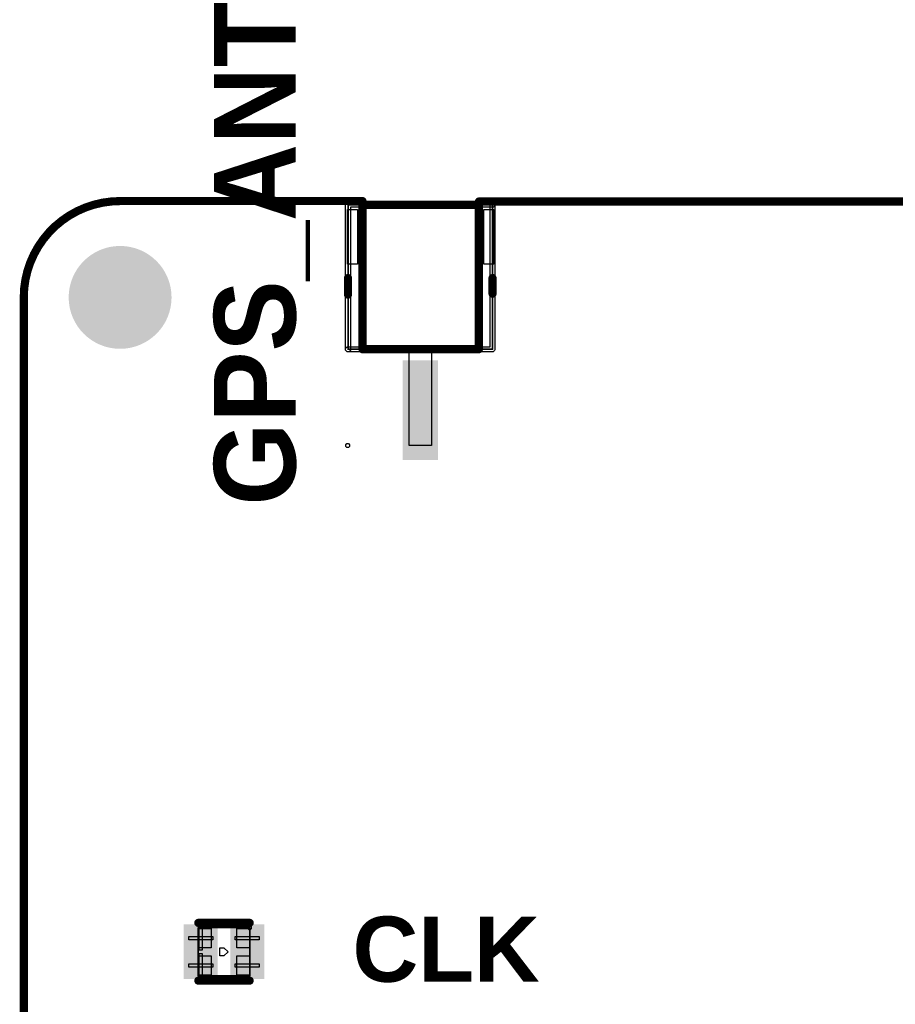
# Model space of a CAD drawing. Header units: inches. Extents: x -0.1 to 65.1, y -0.1 to 95.6.
# Tile 6 of 15: x -0.1 to 27.1, y 65 to 95.6. Entities that reach past the tile are written whole.
import ezdxf

# ---------------------------------------------------------------- set-up
doc = ezdxf.new("R2010")
doc.units = ezdxf.units.IN
for name, color, linetype in [('Bottom Solder', 6, 'Continuous'), ('Keep-Out Layer', 6, 'Continuous'), ('Mechanical 15', 56, 'Continuous'), ('Mechanical 6', 56, 'Continuous'), ('Multi-Layer', 9, 'Continuous'), ('Top Overlay', 2, 'Continuous'), ('Top Paste', 8, 'Continuous'), ('Top Solder', 216, 'Continuous')]:
    doc.layers.add(name, color=color, linetype=linetype)
doc.styles.add('Arial Black_Bold', font='txt', dxfattribs={"height": 0.2})
doc.styles.add('Arial_Bold', font='txt', dxfattribs={"height": 0.2})

# ---------------------------------------------------------------- blocks, each defined once
blk = doc.blocks.new('LED_SMD_4P_L1_6_W1_5_F_1615_00003_P4_1615R1G1TA2_06T_001_3')
at = {"layer": 'Top Paste'}
for points in [[(-0.3, 0.1), (-1.15, 0.1), (-1.15, 0.75), (-0.3, 0.75)], [(1.15, 0.1), (0.3, 0.1), (0.3, 0.75), (1.15, 0.75)], [(-0.3, -0.75), (-1.15, -0.75), (-1.15, -0.1), (-0.3, -0.1)], [(1.15, -0.75), (0.3, -0.75), (0.3, -0.1), (1.15, -0.1)]]:
    blk.add_hatch(color=8, dxfattribs=at).paths.add_polyline_path(points)
at = {"layer": 'Top Solder'}
for points in [[(-0.198, -0.002), (-1.252, -0.002), (-1.252, 0.852), (-0.198, 0.852)], [(1.252, -0.002), (0.198, -0.002), (0.198, 0.852), (1.252, 0.852)], [(-0.198, -0.852), (-1.252, -0.852), (-1.252, 0.002), (-0.198, 0.002)], [(1.252, -0.852), (0.198, -0.852), (0.198, 0.002), (1.252, 0.002)]]:
    blk.add_hatch(color=216, dxfattribs=at).paths.add_polyline_path(points)
at = {"layer": 'Mechanical 15'}
for p, q in [((-0.8, 0.125), (-0.8, 0.725)), ((-0.8, 0.725), (-0.4, 0.725)), ((-0.4, 0.725), (-0.4, 0.725)), ((-0.4, 0.725), (-0.4, 0.125)), ((0.4, 0.125), (0.4, 0.725)), ((0.4, 0.725), (0.8, 0.725)), ((0.8, 0.725), (0.8, 0.725)), ((0.8, 0.725), (0.8, 0.125)), ((-0.4, 0.125), (-0.8, 0.125)), ((0.8, 0.125), (0.4, 0.125)), ((-0.8, -0.725), (-0.8, -0.125)), ((-0.8, -0.125), (-0.4, -0.125)), ((-0.4, -0.125), (-0.4, -0.125)), ((-0.4, -0.125), (-0.4, -0.725)), ((0.4, -0.725), (0.4, -0.125)), ((0.4, -0.125), (0.8, -0.125)), ((0.8, -0.125), (0.8, -0.125)), ((0.8, -0.125), (0.8, -0.725)), ((-0.825, -0.69), (-0.86, -0.725)), ((-0.86, -0.725), (-0.86, -0.75)), ((-0.86, -0.75), (-0.86, -0.775)), ((-0.86, -0.775), (-0.825, -0.81)), ((-0.775, -0.69), (-0.825, -0.69)), ((-0.825, -0.81), (-0.775, -0.81)), ((-0.4, -0.725), (-0.8, -0.725)), ((-0.74, -0.725), (-0.775, -0.69)), ((-0.775, -0.81), (-0.74, -0.775)), ((-0.74, -0.75), (-0.74, -0.725)), ((-0.74, -0.75), (-0.74, -0.75)), ((-0.74, -0.775), (-0.74, -0.75)), ((0.8, -0.725), (0.4, -0.725))]:
    blk.add_line(p, q, dxfattribs=at)
for points in [[(0.8, 0.75, 0.0508, 0.0508, 0), (-0.8, 0.75, 0.0508, 0.0508, 0)], [(-0.8, 0.75, 0.0508, 0.0508, 0), (-0.8, -0.75, 0.0508, 0.0508, 0)], [(0.8, 0.75, 0.0508, 0.0508, 0), (0.8, -0.75, 0.0508, 0.0508, 0)], [(0.8, -0.75, 0.0508, 0.0508, 0), (-0.8, -0.75, 0.0508, 0.0508, 0)]]:
    blk.add_lwpolyline(points, format="xyseb", dxfattribs=at)
for points in [[(-0.813, 0.75, 0.0254, 0.0254, 1), (-0.787, 0.75, 0.0254, 0.0254, 1)], [(-0.813, 0.75, 0.0254, 0.0254, 1), (-0.787, 0.75, 0.0254, 0.0254, 1)], [(0.787, 0.75, 0.0254, 0.0254, 1), (0.813, 0.75, 0.0254, 0.0254, 1)], [(0.787, 0.75, 0.0254, 0.0254, 1), (0.813, 0.75, 0.0254, 0.0254, 1)], [(-0.813, -0.75, 0.0254, 0.0254, 1), (-0.787, -0.75, 0.0254, 0.0254, 1)], [(-0.813, -0.75, 0.0254, 0.0254, 1), (-0.787, -0.75, 0.0254, 0.0254, 1)], [(0.787, -0.75, 0.0254, 0.0254, 1), (0.813, -0.75, 0.0254, 0.0254, 1)], [(0.787, -0.75, 0.0254, 0.0254, 1), (0.813, -0.75, 0.0254, 0.0254, 1)]]:
    blk.add_lwpolyline(points, format="xyseb", close=True, dxfattribs=at)
at = {"layer": 'Mechanical 6'}
for p, q in [((0.675, 0.05), (0.675, 0.8)), ((0.675, 0.8), (0.775, 0.8)), ((0.775, 0.8), (0.775, 0.05)), ((-1.1, 0.475), (-1.1, 0.475)), ((-1.1, 0.475), (-0.35, 0.475)), ((-1.1, 0.375), (-1.1, 0.475)), ((-0.35, 0.375), (-1.1, 0.375)), ((-0.35, 0.475), (-0.35, 0.375)), ((0.35, 0.475), (0.35, 0.475)), ((0.35, 0.475), (1.1, 0.475)), ((0.35, 0.375), (0.35, 0.475)), ((1.1, 0.375), (0.35, 0.375)), ((1.1, 0.475), (1.1, 0.375)), ((-0.127, 0), (0, 0.127)), ((0, 0.127), (0.127, 0.127)), ((0.127, 0.127), (0.127, -0.127)), ((0.675, 0.05), (0.675, 0.05)), ((0.775, 0.05), (0.675, 0.05)), ((-0.127, 0), (-0.127, 0)), ((0, -0.127), (-0.127, 0)), ((0.127, -0.127), (0, -0.127)), ((0.675, -0.8), (0.675, -0.05)), ((0.675, -0.05), (0.775, -0.05)), ((0.775, -0.05), (0.775, -0.8)), ((-1.1, -0.375), (-1.1, -0.375)), ((-1.1, -0.375), (-0.35, -0.375)), ((-1.1, -0.475), (-1.1, -0.375)), ((-0.35, -0.475), (-1.1, -0.475)), ((-0.35, -0.375), (-0.35, -0.475)), ((0.35, -0.375), (0.35, -0.375)), ((0.35, -0.375), (1.1, -0.375)), ((0.35, -0.475), (0.35, -0.375)), ((1.1, -0.475), (0.35, -0.475)), ((1.1, -0.375), (1.1, -0.475)), ((0.675, -0.8), (0.675, -0.8)), ((0.775, -0.8), (0.675, -0.8))]:
    blk.add_line(p, q, dxfattribs=at)
at = {"layer": 'Top Overlay'}
for p, q in [((-0.127, 0), (0, 0.127)), ((0, 0.127), (0.127, 0.127)), ((0.127, 0.127), (0.127, -0.127)), ((-0.127, 0), (-0.127, 0)), ((0, -0.127), (-0.127, 0)), ((0.127, -0.127), (0, -0.127))]:
    blk.add_line(p, q, dxfattribs=at)
for points in [[(0.8, 0.9, 0.254, 0.254, 0), (-0.8, 0.9, 0.254, 0.254, 0)], [(0.8, -0.9, 0.254, 0.254, 0), (-0.8, -0.9, 0.254, 0.254, 0)]]:
    blk.add_lwpolyline(points, format="xyseb", dxfattribs=at)
for points in [[(-0.864, 0.9, 0.127, 0.127, 1), (-0.737, 0.9, 0.127, 0.127, 1)], [(0.736, 0.9, 0.127, 0.127, 1), (0.863, 0.9, 0.127, 0.127, 1)], [(-0.864, -0.9, 0.127, 0.127, 1), (-0.737, -0.9, 0.127, 0.127, 1)], [(0.736, -0.9, 0.127, 0.127, 1), (0.863, -0.9, 0.127, 0.127, 1)]]:
    blk.add_lwpolyline(points, format="xyseb", close=True, dxfattribs=at)
blk = doc.blocks.new('SMA_SMD_73415_0963_4')
at = {"layer": 'Top Paste'}
blk.add_hatch(color=8, dxfattribs=at).paths.add_polyline_path([(-0.2, -1.275), (2.8, -1.275), (2.8, -2.275), (-0.2, -2.275)])
at = {"layer": 'Top Solder'}
blk.add_hatch(color=216, dxfattribs=at).paths.add_polyline_path([(-0.25, -1.225), (2.85, -1.225), (2.85, -2.325), (-0.25, -2.325)])
at = {"layer": 'Keep-Out Layer'}
for points in [[(-0.6, 0.05, 0.254, 0.254, 0), (-5.1, 0.05, 0.254, 0.254, 0)], [(-0.6, 0.05, 0.254, 0.254, 0), (-5.1, 0.05, 0.254, 0.254, 0)], [(-0.6, -3.575, 0.254, 0.254, 0), (-0.6, 0.05, 0.254, 0.254, 0)], [(-0.6, -3.525, 0.254, 0.254, 0), (-0.6, -0.025, 0.254, 0.254, 0)], [(-0.6, -3.575, 0.254, 0.254, 0), (-5.1, -3.575, 0.254, 0.254, 0)], [(-0.6, -3.575, 0.254, 0.254, 0), (-5.1, -3.575, 0.254, 0.254, 0)]]:
    blk.add_lwpolyline(points, format="xyseb", dxfattribs=at)
for points in [[(-5.163, 0.05, 0.127, 0.127, 1), (-5.036, 0.05, 0.127, 0.127, 1)], [(-5.163, 0.05, 0.127, 0.127, 1), (-5.036, 0.05, 0.127, 0.127, 1)], [(-0.663, 0.05, 0.127, 0.127, 1), (-0.536, 0.05, 0.127, 0.127, 1)], [(-0.663, 0.05, 0.127, 0.127, 1), (-0.536, 0.05, 0.127, 0.127, 1)], [(-0.663, 0.05, 0.127, 0.127, 1), (-0.536, 0.05, 0.127, 0.127, 1)], [(-0.663, -0.025, 0.127, 0.127, 1), (-0.536, -0.025, 0.127, 0.127, 1)], [(-5.163, -3.575, 0.127, 0.127, 1), (-5.036, -3.575, 0.127, 0.127, 1)], [(-5.163, -3.575, 0.127, 0.127, 1), (-5.036, -3.575, 0.127, 0.127, 1)], [(-0.663, -3.525, 0.127, 0.127, 1), (-0.536, -3.525, 0.127, 0.127, 1)], [(-0.663, -3.575, 0.127, 0.127, 1), (-0.536, -3.575, 0.127, 0.127, 1)], [(-0.663, -3.575, 0.127, 0.127, 1), (-0.536, -3.575, 0.127, 0.127, 1)], [(-0.663, -3.575, 0.127, 0.127, 1), (-0.536, -3.575, 0.127, 0.127, 1)]]:
    blk.add_lwpolyline(points, format="xyseb", close=True, dxfattribs=at)
at = {"layer": 'Mechanical 15'}
for p, q in [((-4.949, 0.2), (-4.949, 0.513)), ((-4.949, 0.513), (-3.249, 0.513)), ((-3.249, 0.513), (-3.249, 0.2)), ((-3.249, 0.2), (-4.949, 0.2)), ((-3.249, 0.2), (-3.249, 0.2)), ((-0.65, -1.425), (-0.65, -1.425)), ((-0.65, -1.425), (2.4, -1.425)), ((-0.65, -2.125), (-0.65, -1.425)), ((2.4, -1.425), (2.4, -2.125)), ((2.4, -2.125), (-0.65, -2.125)), ((-4.949, -3.725), (-4.949, -3.725)), ((-4.949, -3.725), (-3.249, -3.725)), ((-4.949, -4.037), (-4.949, -3.725)), ((-3.249, -3.725), (-3.249, -4.037)), ((2.34, -4.012), (2.376, -3.977)), ((2.376, -3.977), (2.425, -3.977)), ((2.425, -3.977), (2.46, -4.012)), ((-3.249, -4.037), (-4.949, -4.037)), ((2.34, -4.037), (2.34, -4.012)), ((2.34, -4.062), (2.34, -4.037)), ((2.376, -4.097), (2.34, -4.062)), ((2.425, -4.097), (2.376, -4.097)), ((2.46, -4.062), (2.425, -4.097)), ((2.46, -4.012), (2.46, -4.037)), ((2.46, -4.037), (2.46, -4.037)), ((2.46, -4.037), (2.46, -4.062))]:
    blk.add_line(p, q, dxfattribs=at)
for points in [[(-0.6, 0.475, 0.0508, 0.0508, 0), (-5.1, 0.475, 0.0508, 0.0508, 0)], [(-5.1, -4.025, 0.0508, 0.0508, 0), (-5.1, 0.475, 0.0508, 0.0508, 0)], [(-0.6, -4.025, 0.0508, 0.0508, 0), (-0.6, 0.475, 0.0508, 0.0508, 0)], [(-0.6, -4.025, 0.0508, 0.0508, 0), (-5.1, -4.025, 0.0508, 0.0508, 0)]]:
    blk.add_lwpolyline(points, format="xyseb", dxfattribs=at)
for points in [[(-5.112, 0.475, 0.0254, 0.0254, 1), (-5.087, 0.475, 0.0254, 0.0254, 1)], [(-5.112, 0.475, 0.0254, 0.0254, 1), (-5.087, 0.475, 0.0254, 0.0254, 1)], [(-0.612, 0.475, 0.0254, 0.0254, 1), (-0.587, 0.475, 0.0254, 0.0254, 1)], [(-0.612, 0.475, 0.0254, 0.0254, 1), (-0.587, 0.475, 0.0254, 0.0254, 1)], [(-5.112, -4.025, 0.0254, 0.0254, 1), (-5.087, -4.025, 0.0254, 0.0254, 1)], [(-5.112, -4.025, 0.0254, 0.0254, 1), (-5.087, -4.025, 0.0254, 0.0254, 1)], [(-0.612, -4.025, 0.0254, 0.0254, 1), (-0.587, -4.025, 0.0254, 0.0254, 1)], [(-0.612, -4.025, 0.0254, 0.0254, 1), (-0.587, -4.025, 0.0254, 0.0254, 1)]]:
    blk.add_lwpolyline(points, format="xyseb", close=True, dxfattribs=at)
at = {"layer": 'Mechanical 6'}
for p, q in [((-5.176, 0.506), (-5.131, 0.551)), ((-5.176, 0.506), (-5.131, 0.551)), ((-5.176, 0.444), (-5.176, 0.506)), ((-5.176, 0.475), (-5.176, 0.506)), ((-5.176, -4.025), (-5.176, 0.475)), ((-5.131, 0.399), (-5.176, 0.444)), ((-5.131, 0.551), (-5.1, 0.551)), ((-5.131, 0.551), (-5.068, 0.551)), ((-5.1, 0.399), (-5.131, 0.399)), ((-5.1, 0.551), (-5.1, 0.551)), ((-5.1, 0.551), (-0.6, 0.551)), ((-0.676, 0.399), (-5.1, 0.399)), ((-5.068, 0.551), (-5.024, 0.506)), ((-5.024, 0.506), (-5.024, 0.475)), ((-5.024, 0.475), (-5.024, 0.475)), ((-5.024, 0.475), (-5.024, -3.949)), ((-0.676, -4.025), (-0.676, 0.399)), ((-0.6, 0.551), (-0.584, 0.551)), ((-0.584, 0.551), (-0.557, 0.539)), ((-0.557, 0.539), (-0.535, 0.518)), ((-0.535, 0.518), (-0.524, 0.49)), ((-0.524, 0.49), (-0.524, 0.475)), ((-0.524, 0.475), (-0.524, 0.475)), ((-0.524, 0.475), (-0.524, -4.025)), ((-5.024, -3.949), (-0.6, -3.949)), ((-0.6, -3.949), (-0.568, -3.949)), ((-0.568, -3.949), (-0.524, -3.994)), ((-5.176, -4.04), (-5.176, -4.025)), ((-5.176, -4.025), (-5.176, -4.025)), ((-5.164, -4.068), (-5.176, -4.04)), ((-5.143, -4.089), (-5.164, -4.068)), ((-5.115, -4.101), (-5.143, -4.089)), ((-5.1, -4.101), (-5.115, -4.101)), ((-0.6, -4.101), (-5.1, -4.101)), ((-0.676, -4.056), (-0.676, -4.025)), ((-0.676, -4.025), (-0.676, -4.025)), ((-0.631, -4.101), (-0.676, -4.056)), ((-0.568, -4.101), (-0.631, -4.101)), ((-0.568, -4.101), (-0.6, -4.101)), ((-0.6, -4.101), (-0.6, -4.101)), ((-0.524, -4.056), (-0.568, -4.101)), ((-0.524, -4.056), (-0.568, -4.101)), ((-0.524, -3.994), (-0.524, -4.056)), ((-0.524, -4.025), (-0.524, -4.056))]:
    blk.add_line(p, q, dxfattribs=at)
at = {"layer": 'Top Overlay'}
for points in [[(-2.331, 0.475, 0.254, 0.254, 0), (-2.818, 0.475, 0.254, 0.254, 0)], [(-5.1, -3.525, 0.254, 0.254, 0), (-5.1, -0.069, 0.254, 0.254, 0)], [(-0.6, -3.481, 0.254, 0.254, 0), (-0.6, -0.069, 0.254, 0.254, 0)], [(-2.3, -4.025, 0.254, 0.254, 0), (-2.818, -4.025, 0.254, 0.254, 0)]]:
    blk.add_lwpolyline(points, format="xyseb", dxfattribs=at)
for points in [[(-2.882, 0.475, 0.127, 0.127, 1), (-2.755, 0.475, 0.127, 0.127, 1)], [(-2.394, 0.475, 0.127, 0.127, 1), (-2.267, 0.475, 0.127, 0.127, 1)], [(-5.163, -0.069, 0.127, 0.127, 1), (-5.036, -0.069, 0.127, 0.127, 1)], [(-0.663, -0.069, 0.127, 0.127, 1), (-0.536, -0.069, 0.127, 0.127, 1)], [(-0.663, -3.481, 0.127, 0.127, 1), (-0.536, -3.481, 0.127, 0.127, 1)], [(-5.163, -3.525, 0.127, 0.127, 1), (-5.036, -3.525, 0.127, 0.127, 1)], [(-2.882, -4.025, 0.127, 0.127, 1), (-2.755, -4.025, 0.127, 0.127, 1)], [(-2.363, -4.025, 0.127, 0.127, 1), (-2.236, -4.025, 0.127, 0.127, 1)]]:
    blk.add_lwpolyline(points, format="xyseb", close=True, dxfattribs=at)

msp = doc.modelspace()

# ---------------------------------------------------------------- hatches: boundary and pattern name
at = {"layer": 'Bottom Solder'}
h = msp.add_hatch(color=6, dxfattribs=at)
edge = h.paths.add_edge_path()
edge.add_arc((3, 87), 1.602, 0, 360)
at = {"layer": 'Multi-Layer'}
h = msp.add_hatch(color=9, dxfattribs=at)
edge = h.paths.add_edge_path()
edge.add_arc((3, 87), 1.5, 0, 360)
at = {"layer": 'Top Solder'}
h = msp.add_hatch(color=216, dxfattribs=at)
edge = h.paths.add_edge_path()
edge.add_arc((3, 87), 1.602, 0, 360)

# ---------------------------------------------------------------- linework, layer by layer
at = {"layer": 'Keep-Out Layer'}
for points in [[(0, 87, 0.254, 0.254, -0.414214), (3, 90, 0.254, 0.254, 0)], [(3, 90, 0.254, 0.254, 0), (10.547, 90, 0.254, 0.254, 0)], [(14.172, 89.986, 0.254, 0.254, 0), (42.26, 89.986, 0.254, 0.254, 0)], [(0, 3, 0.254, 0.254, 0), (0, 87, 0.254, 0.254, 0)]]:
    msp.add_lwpolyline(points, format="xyseb", dxfattribs=at)
for points in [[(2.937, 90, 0.127, 0.127, 1), (3.064, 90, 0.127, 0.127, 1)], [(2.937, 90, 0.127, 0.127, 1), (3.064, 90, 0.127, 0.127, 1)], [(10.484, 90, 0.127, 0.127, 1), (10.611, 90, 0.127, 0.127, 1)], [(14.109, 89.986, 0.127, 0.127, 1), (14.236, 89.986, 0.127, 0.127, 1)], [(-0.063, 87, 0.127, 0.127, 1), (0.064, 87, 0.127, 0.127, 1)], [(-0.063, 87, 0.127, 0.127, 1), (0.064, 87, 0.127, 0.127, 1)]]:
    msp.add_lwpolyline(points, format="xyseb", close=True, dxfattribs=at)

# ---------------------------------------------------------------- block references
for name, p, rotation in [('SMA_SMD_73415_0963_4', (14.122, 84.785), 270), ('LED_SMD_4P_L1_6_W1_5_F_1615_00003_P4_1615R1G1TA2_06T_001_3', (6.235, 66.617), 180)]:
    msp.add_blockref(name, p, dxfattribs=dict(rotation=rotation))

# ---------------------------------------------------------------- texts
at = {"layer": 'Top Overlay', "style": 'Arial Black_Bold'}
msp.add_text('GPS_ANT', height=2.54, rotation=90, dxfattribs=at).set_placement((8.463, 80.486))
at = {"layer": 'Top Overlay', "style": 'Arial_Bold'}
msp.add_text('CLK', height=2.032, dxfattribs=at).set_placement((10.236, 65.682))

doc.saveas('drawing.dxf')
